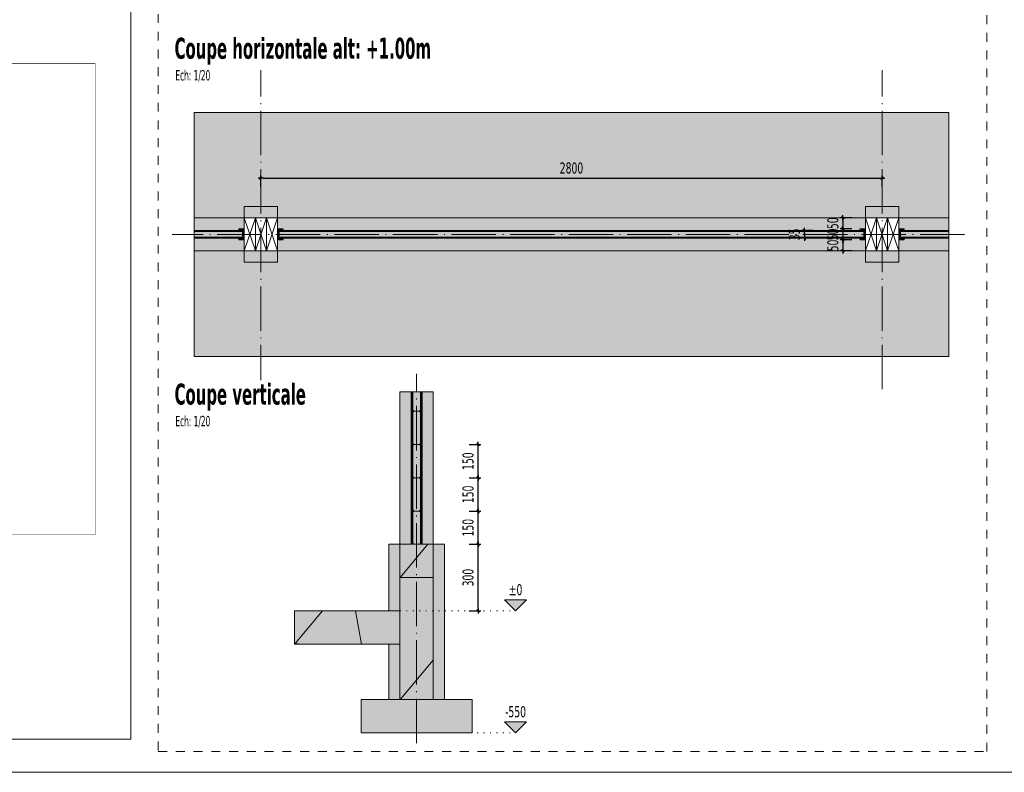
# Model space of a CAD drawing. Header units: millimetres. Extents: x 1567 to 2756, y -116 to 725.
# Tile 57 of 256: x 1997 to 2219, y -116 to 54. Entities that reach past the tile are written whole.
import ezdxf

# ---------------------------------------------------------------- set-up
doc = ezdxf.new("R2010")
doc.units = ezdxf.units.MM
for name, pattern in [('CADWORK_2', [1.45, 0.2, -1.25]), ('CADWORK_3', [4, 2, -2]), ('CADWORK_5', [13.2, 10, -1.5, 0.2, -1.5])]:
    doc.linetypes.add(name, pattern=pattern)
for name, color, linetype in [('Ech.1_1', 7, 'Continuous'), ('Ech.1_10', 7, 'Continuous'), ('Ech.1_100', 7, 'Continuous'), ('Ech.1_20', 7, 'Continuous')]:
    doc.layers.add(name, color=color, linetype=linetype)
doc.styles.add('tahoma-', font='txt', dxfattribs={"height": 1})
doc.styles.add('tahoma-b', font='txt', dxfattribs={"height": 1})
doc.styles.add('tahoma-z-r', font='txt', dxfattribs={"width": 0.704918})
doc.dimstyles.new('ISO-25', dxfattribs={"dimtxt": 2.5, "dimasz": 2.5, "dimexe": 1.25, "dimexo": 0.625, "dimtad": 1, "dimtxsty": 'Standard', "dimcen": 2.5, "dimadec": 0, "dimazin": 0, "dimtfac": 1, "dimtmove": 0, "dimatfit": 3, "dimfxl": 1, "dimarcsym": 0})

# ---------------------------------------------------------------- blocks, each defined once
blk = doc.blocks.new('cw-dimension-symbol2')
at = {"color": 0, "linetype": 'Continuous', "lineweight": -2}
for p, q in [((-1, 0), (1, 0)), ((-0.5, -0.5), (0.5, 0.5))]:
    blk.add_line(p, q, dxfattribs=at)
blk = doc.blocks.new('*D265')
at = {"layer": 'Defpoints', "color": 0}
for p in [(2184.76, 9.5), (2182.76, 7), (2184.76, 7)]:
    blk.add_point(p, dxfattribs=at)
at = {"layer": 'Ech.1_20', "color": 0, "linetype": 'Continuous', "lineweight": -2}
for p, q in [((2184.76, 9.5), (2182.16, 9.5)), ((2182.76, 8.9), (2182.76, 7.6)), ((2184.76, 7), (2182.16, 7))]:
    blk.add_line(p, q, dxfattribs=at)
at = {"layer": 'Ech.1_20', "color": 0, "lineweight": -2, "xscale": 0.6000000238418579, "yscale": 0.6000000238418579, "zscale": 0.6000000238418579}
for p, rotation in [((2182.76, 9.5), 90), ((2182.76, 7), 270)]:
    blk.add_blockref('cw-dimension-symbol2', p, dxfattribs=dict(at, rotation=rotation))
at = {"layer": 'Ech.1_20', "color": 7, "linetype": 'Continuous', "lineweight": 5, "insert": (2180.51, 8.25), "char_height": 2.5, "attachment_point": 5, "rotation": 90, "style": 'tahoma-z-r'}
blk.add_mtext('50', dxfattribs=at)
blk = doc.blocks.new('*D266')
at = {"layer": 'Defpoints', "color": 0}
for p in [(2184.76, 7), (2182.76, 4.5), (2184.76, 4.5)]:
    blk.add_point(p, dxfattribs=at)
at = {"layer": 'Ech.1_20', "color": 0, "linetype": 'Continuous', "lineweight": -2}
for p, q in [((2184.76, 7), (2182.16, 7)), ((2184.76, 4.5), (2182.16, 4.5)), ((2182.76, 6.4), (2182.76, 5.1))]:
    blk.add_line(p, q, dxfattribs=at)
at = {"layer": 'Ech.1_20', "color": 0, "lineweight": -2, "xscale": 0.6000000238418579, "yscale": 0.6000000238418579, "zscale": 0.6000000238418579}
for p, rotation in [((2182.76, 7), 90), ((2182.76, 4.5), 270)]:
    blk.add_blockref('cw-dimension-symbol2', p, dxfattribs=dict(at, rotation=rotation))
at = {"layer": 'Ech.1_20', "color": 7, "linetype": 'Continuous', "lineweight": 5, "insert": (2180.51, 5.75), "char_height": 2.5, "attachment_point": 5, "rotation": 90, "style": 'tahoma-z-r'}
blk.add_mtext('50', dxfattribs=at)
blk = doc.blocks.new('*D267')
at = {"layer": 'Defpoints', "color": 0}
for p in [(2184.76, 4.5), (2182.76, 2), (2184.76, 2)]:
    blk.add_point(p, dxfattribs=at)
at = {"layer": 'Ech.1_20', "color": 0, "linetype": 'Continuous', "lineweight": -2}
for p, q in [((2184.76, 4.5), (2182.16, 4.5)), ((2182.76, 3.9), (2182.76, 2.6)), ((2184.76, 2), (2182.16, 2))]:
    blk.add_line(p, q, dxfattribs=at)
at = {"layer": 'Ech.1_20', "color": 0, "lineweight": -2, "xscale": 0.6000000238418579, "yscale": 0.6000000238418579, "zscale": 0.6000000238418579}
for p, rotation in [((2182.76, 4.5), 90), ((2182.76, 2), 270)]:
    blk.add_blockref('cw-dimension-symbol2', p, dxfattribs=dict(at, rotation=rotation))
at = {"layer": 'Ech.1_20', "color": 7, "linetype": 'Continuous', "lineweight": 5, "insert": (2180.51, 3.25), "char_height": 2.5, "attachment_point": 5, "rotation": 90, "style": 'tahoma-z-r'}
blk.add_mtext('50', dxfattribs=at)
blk = doc.blocks.new('*D268')
at = {"layer": 'Defpoints', "color": 0}
for p in [(2174.09, 4.88), (2176.09, 6.63), (2176.09, 4.88)]:
    blk.add_point(p, dxfattribs=at)
at = {"layer": 'Ech.1_20', "color": 0, "linetype": 'Continuous', "lineweight": -2}
for p, q in [((2176.09, 6.63), (2173.49, 6.63)), ((2176.09, 4.88), (2173.49, 4.88)), ((2174.09, 6.03), (2174.09, 5.48))]:
    blk.add_line(p, q, dxfattribs=at)
at = {"layer": 'Ech.1_20', "color": 0, "lineweight": -2, "xscale": 0.6000000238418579, "yscale": 0.6000000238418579, "zscale": 0.6000000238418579}
for p, rotation in [((2174.09, 6.63), 90), ((2174.09, 4.88), 270)]:
    blk.add_blockref('cw-dimension-symbol2', p, dxfattribs=dict(at, rotation=rotation))
at = {"layer": 'Ech.1_20', "color": 7, "linetype": 'Continuous', "lineweight": 5, "insert": (2171.84, 5.75), "char_height": 2.5, "attachment_point": 5, "rotation": 90, "style": 'tahoma-z-r'}
blk.add_mtext('35', dxfattribs=at)
blk = doc.blocks.new('*D269')
at = {"layer": 'Defpoints', "color": 0}
for p in [(2191.6, 18.44), (2051.6, 16.44), (2191.6, 16.44)]:
    blk.add_point(p, dxfattribs=at)
at = {"layer": 'Ech.1_20', "color": 0, "linetype": 'Continuous', "lineweight": -2}
for p, q in [((2051.6, 16.44), (2051.6, 19.04)), ((2052.2, 18.44), (2191, 18.44)), ((2191.6, 16.44), (2191.6, 19.04))]:
    blk.add_line(p, q, dxfattribs=at)
at = {"layer": 'Ech.1_20', "color": 0, "lineweight": -2, "xscale": 0.6000000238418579, "yscale": 0.6000000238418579, "zscale": 0.6000000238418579, "rotation": 180}
blk.add_blockref('cw-dimension-symbol2', (2051.6, 18.44), dxfattribs=at)
at = {"layer": 'Ech.1_20', "color": 0, "lineweight": -2, "xscale": 0.6000000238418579, "yscale": 0.6000000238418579, "zscale": 0.6000000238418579}
blk.add_blockref('cw-dimension-symbol2', (2191.6, 18.44), dxfattribs=at)
at = {"layer": 'Ech.1_20', "color": 7, "linetype": 'Continuous', "lineweight": 5, "insert": (2121.6, 20.69), "char_height": 2.5, "attachment_point": 5, "style": 'tahoma-z-r'}
blk.add_mtext('2800', dxfattribs=at)
blk = doc.blocks.new('*D270')
at = {"layer": 'Defpoints', "color": 0}
for p in [(2098.55, -64.12), (2100.55, -64.12), (2098.55, -79.12)]:
    blk.add_point(p, dxfattribs=at)
at = {"layer": 'Ech.1_20', "color": 0, "linetype": 'Continuous', "lineweight": -2}
for p, q in [((2098.55, -64.12), (2101.15, -64.12)), ((2100.55, -78.52), (2100.55, -64.72)), ((2098.55, -79.12), (2101.15, -79.12))]:
    blk.add_line(p, q, dxfattribs=at)
at = {"layer": 'Ech.1_20', "color": 0, "lineweight": -2, "xscale": 0.6000000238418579, "yscale": 0.6000000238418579, "zscale": 0.6000000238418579}
for p, rotation in [((2100.55, -64.12), 90), ((2100.55, -79.12), 270)]:
    blk.add_blockref('cw-dimension-symbol2', p, dxfattribs=dict(at, rotation=rotation))
at = {"layer": 'Ech.1_20', "color": 7, "linetype": 'Continuous', "lineweight": 5, "insert": (2098.3, -71.62), "char_height": 2.5, "attachment_point": 5, "rotation": 90, "style": 'tahoma-z-r'}
blk.add_mtext('300', dxfattribs=at)
blk = doc.blocks.new('*D271')
at = {"layer": 'Defpoints', "color": 0}
for p in [(2098.55, -56.62), (2100.55, -56.62), (2098.55, -64.12)]:
    blk.add_point(p, dxfattribs=at)
at = {"layer": 'Ech.1_20', "color": 0, "linetype": 'Continuous', "lineweight": -2}
for p, q in [((2098.55, -56.62), (2101.15, -56.62)), ((2100.55, -63.52), (2100.55, -57.22)), ((2098.55, -64.12), (2101.15, -64.12))]:
    blk.add_line(p, q, dxfattribs=at)
at = {"layer": 'Ech.1_20', "color": 0, "lineweight": -2, "xscale": 0.6000000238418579, "yscale": 0.6000000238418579, "zscale": 0.6000000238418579}
for p, rotation in [((2100.55, -56.62), 90), ((2100.55, -64.12), 270)]:
    blk.add_blockref('cw-dimension-symbol2', p, dxfattribs=dict(at, rotation=rotation))
at = {"layer": 'Ech.1_20', "color": 7, "linetype": 'Continuous', "lineweight": 5, "insert": (2098.3, -60.37), "char_height": 2.5, "attachment_point": 5, "rotation": 90, "style": 'tahoma-z-r'}
blk.add_mtext('150', dxfattribs=at)
blk = doc.blocks.new('*D272')
at = {"layer": 'Defpoints', "color": 0}
for p in [(2098.55, -49.1), (2100.55, -49.1), (2098.55, -56.62)]:
    blk.add_point(p, dxfattribs=at)
at = {"layer": 'Ech.1_20', "color": 0, "linetype": 'Continuous', "lineweight": -2}
for p, q in [((2098.55, -49.1), (2101.15, -49.1)), ((2100.55, -56.02), (2100.55, -49.7)), ((2098.55, -56.62), (2101.15, -56.62))]:
    blk.add_line(p, q, dxfattribs=at)
at = {"layer": 'Ech.1_20', "color": 0, "lineweight": -2, "xscale": 0.6000000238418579, "yscale": 0.6000000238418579, "zscale": 0.6000000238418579}
for p, rotation in [((2100.55, -49.1), 90), ((2100.55, -56.62), 270)]:
    blk.add_blockref('cw-dimension-symbol2', p, dxfattribs=dict(at, rotation=rotation))
at = {"layer": 'Ech.1_20', "color": 7, "linetype": 'Continuous', "lineweight": 5, "insert": (2098.3, -52.86), "char_height": 2.5, "attachment_point": 5, "rotation": 90, "style": 'tahoma-z-r'}
blk.add_mtext('150', dxfattribs=at)
blk = doc.blocks.new('*D273')
at = {"layer": 'Defpoints', "color": 0}
for p in [(2098.55, -41.64), (2100.55, -41.64), (2098.55, -49.1)]:
    blk.add_point(p, dxfattribs=at)
at = {"layer": 'Ech.1_20', "color": 0, "linetype": 'Continuous', "lineweight": -2}
for p, q in [((2098.55, -41.64), (2101.15, -41.64)), ((2100.55, -48.5), (2100.55, -42.24)), ((2098.55, -49.1), (2101.15, -49.1))]:
    blk.add_line(p, q, dxfattribs=at)
at = {"layer": 'Ech.1_20', "color": 0, "lineweight": -2, "xscale": 0.6000000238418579, "yscale": 0.6000000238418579, "zscale": 0.6000000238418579}
for p, rotation in [((2100.55, -41.64), 90), ((2100.55, -49.1), 270)]:
    blk.add_blockref('cw-dimension-symbol2', p, dxfattribs=dict(at, rotation=rotation))
at = {"layer": 'Ech.1_20', "color": 7, "linetype": 'Continuous', "lineweight": 5, "insert": (2098.3, -45.37), "char_height": 2.5, "attachment_point": 5, "rotation": 90, "style": 'tahoma-z-r'}
blk.add_mtext('150', dxfattribs=at)
blk = doc.blocks.new('cw-dimension-symbol15')
at = {"linetype": 'Continuous', "lineweight": -2}
blk.add_hatch(color=0, dxfattribs=at).paths.add_polyline_path([(0, 0), (-1, 1), (1, 1)])
at = {"color": 0, "linetype": 'Continuous', "lineweight": -2}
for p, q in [((0, 0), (-1, 1)), ((-1, 1), (1, 1)), ((1, 1), (0, 0))]:
    blk.add_line(p, q, dxfattribs=at)
blk = doc.blocks.new('*D274')
at = {"layer": 'Defpoints', "color": 0}
blk.add_point((2109, -79.12), dxfattribs=at)
blk.add_point((2109, -79.12), dxfattribs=at)
blk.add_point((2109, -79.12), dxfattribs=at)
at = {"layer": 'Ech.1_20', "color": 0, "linetype": 'Continuous', "lineweight": -2}
blk.add_line((2109, -79.12), (2109, -79.12), dxfattribs=at)
at = {"layer": 'Ech.1_20', "color": 7, "linetype": 'Continuous', "lineweight": 5, "insert": (2109, -74.37), "char_height": 2.5, "attachment_point": 5, "style": 'tahoma-z-r'}
blk.add_mtext('±0', dxfattribs=at)
blk = doc.blocks.new('*D275')
at = {"layer": 'Defpoints', "color": 0}
blk.add_point((2109, -106.62), dxfattribs=at)
blk.add_point((2109, -106.62), dxfattribs=at)
blk.add_point((2109, -106.62), dxfattribs=at)
at = {"layer": 'Ech.1_20', "color": 0, "linetype": 'Continuous', "lineweight": -2}
blk.add_line((2109, -106.62), (2109, -106.62), dxfattribs=at)
at = {"layer": 'Ech.1_20', "color": 7, "linetype": 'Continuous', "lineweight": 5, "insert": (2109, -101.87), "char_height": 2.5, "attachment_point": 5, "style": 'tahoma-z-r'}
blk.add_mtext('-550', dxfattribs=at)

msp = doc.modelspace()

# ---------------------------------------------------------------- hatches: boundary and pattern name
at = {"layer": 'Ech.1_20', "linetype": 'Continuous', "lineweight": 5, "true_color": 0xb3e0c8, "transparency": 33554687}
msp.add_hatch(color=9, dxfattribs=at).paths.add_polyline_path([(2206.604, 33.252), (2036.604, 33.252), (2036.604, 9.502), (2047.854, 9.502), (2047.854, 12.002), (2055.354, 12.002), (2055.354, 9.502), (2187.854, 9.502), (2187.854, 12.002), (2195.354, 12.002), (2195.354, 9.502), (2206.604, 9.502), (2206.604, 33.252)])
at = {"layer": 'Ech.1_20', "linetype": 'Continuous', "lineweight": 5, "true_color": 0xdcdcdc, "transparency": 33554687}
for points in [[(2055.354, 12.002), (2047.854, 12.002), (2047.854, 9.502), (2055.354, 9.502), (2055.354, 12.002)], [(2195.354, 12.002), (2187.854, 12.002), (2187.854, 9.502), (2195.354, 9.502), (2195.354, 12.002)], [(2036.604, 2.002), (2047.854, 2.002), (2047.854, 4.502), (2046.604, 4.502), (2046.604, 4.614, -0.3910206), (2046.742, 4.763), (2047.328, 4.81, 0.3910206), (2047.604, 5.109), (2047.604, 6.395, 0.3910206), (2047.328, 6.694), (2046.742, 6.741, -0.3910206), (2046.604, 6.891), (2046.604, 7.002), (2047.854, 7.002), (2047.854, 9.502), (2036.604, 9.502), (2036.604, 6.627), (2047.479, 6.627), (2047.479, 4.877), (2036.604, 4.877), (2036.604, 2.002)], [(2195.354, 2.002), (2206.604, 2.002), (2206.604, 4.877), (2195.729, 4.877), (2195.729, 6.627), (2206.604, 6.627), (2206.604, 9.502), (2195.354, 9.502), (2195.354, 7.002), (2196.604, 7.002), (2196.604, 6.891, -0.3910206), (2196.466, 6.741), (2195.88, 6.694, 0.3910206), (2195.604, 6.395), (2195.604, 5.109, 0.3910206), (2195.88, 4.81), (2196.466, 4.763, -0.3910206), (2196.604, 4.614), (2196.604, 4.502), (2195.354, 4.502), (2195.354, 2.002)], [(2047.854, -0.498), (2055.354, -0.498), (2055.354, 2.002), (2047.854, 2.002), (2047.854, -0.498)], [(2187.854, -0.498), (2195.354, -0.498), (2195.354, 2.002), (2187.854, 2.002), (2187.854, -0.498)], [(2080.45, -79.12), (2082.95, -79.12), (2082.95, -64.12), (2080.45, -64.12), (2080.45, -79.12)], [(2082.95, -71.62), (2090.45, -71.62), (2090.45, -64.12), (2082.95, -64.12), (2082.95, -71.62)], [(2092.95, -64.12), (2090.45, -64.12), (2090.45, -99.12), (2092.95, -99.12), (2092.95, -64.12)], [(2059.2, -86.62), (2082.95, -86.62), (2082.95, -79.12), (2059.2, -79.12), (2059.2, -86.62)], [(2080.45, -99.12), (2082.95, -99.12), (2082.95, -86.62), (2080.45, -86.62), (2080.45, -99.12)], [(2099.2, -99.12), (2074.2, -99.12), (2074.2, -106.62), (2099.2, -106.62), (2099.2, -99.12)]]:
    msp.add_hatch(color=254, dxfattribs=at).paths.add_polyline_path(points)
h = msp.add_hatch(color=254, dxfattribs=at)
h.paths.add_polyline_path([(2186.604, 7.002), (2187.854, 7.002), (2187.854, 9.502), (2055.354, 9.502), (2055.354, 7.002), (2056.604, 7.002), (2056.604, 6.891, -0.3910206), (2056.466, 6.741), (2055.88, 6.694, 0.3910206), (2055.604, 6.395), (2055.604, 5.109, 0.3910206), (2055.88, 4.81), (2056.466, 4.763, -0.3910206), (2056.604, 4.614), (2056.604, 4.502), (2055.354, 4.502), (2055.354, 2.002), (2187.854, 2.002), (2187.854, 4.502), (2186.604, 4.502), (2186.604, 4.614, -0.3910206), (2186.742, 4.763), (2187.328, 4.81, 0.1565699), (2187.498, 4.88, 0.2209252), (2187.604, 5.109), (2187.604, 6.395, 0.3910206), (2187.328, 6.694), (2186.742, 6.741, -0.3910206), (2186.604, 6.891), (2186.604, 7.002)])
h.paths.add_polyline_path([(2187.479, 4.877), (2055.729, 4.877), (2055.729, 6.627), (2187.479, 6.627), (2187.479, 4.877)])
at = {"layer": 'Ech.1_20', "linetype": 'Continuous', "lineweight": 5, "true_color": 0x66acef, "transparency": 33554687}
for points in [[(2047.854, 7.002), (2046.604, 7.002), (2046.604, 6.891, 0.3910206), (2046.742, 6.741), (2047.328, 6.694, -0.3910206), (2047.604, 6.395), (2047.604, 5.109, -0.3910206), (2047.328, 4.81), (2046.742, 4.763, 0.3910206), (2046.604, 4.614), (2046.604, 4.502), (2047.854, 4.502), (2047.854, 7.002)], [(2055.354, 4.502), (2056.604, 4.502), (2056.604, 4.614, 0.3910206), (2056.466, 4.763), (2055.88, 4.81, -0.3910206), (2055.604, 5.109), (2055.604, 6.395, -0.3910206), (2055.88, 6.694), (2056.466, 6.741, 0.3910206), (2056.604, 6.891), (2056.604, 7.002), (2055.354, 7.002), (2055.354, 4.502)], [(2187.854, 7.002), (2186.604, 7.002), (2186.604, 6.891, 0.3910206), (2186.742, 6.741), (2187.328, 6.694, -0.3910206), (2187.604, 6.395), (2187.604, 5.109, -0.3910206), (2187.328, 4.81), (2186.742, 4.763, 0.3910206), (2186.604, 4.614), (2186.604, 4.502), (2187.854, 4.502), (2187.854, 7.002)], [(2195.354, 4.502), (2196.604, 4.502), (2196.604, 4.614, 0.3910206), (2196.466, 4.763), (2195.88, 4.81, -0.3910206), (2195.604, 5.109), (2195.604, 6.395, -0.3910206), (2195.88, 6.694), (2196.466, 6.741, 0.3910206), (2196.604, 6.891), (2196.604, 7.002), (2195.354, 7.002), (2195.354, 4.502)]]:
    msp.add_hatch(color=161, dxfattribs=at).paths.add_polyline_path(points)
at = {"layer": 'Ech.1_20', "linetype": 'Continuous', "lineweight": 5, "true_color": 0xe0d1b3, "transparency": 33554687}
for points in [[(2047.479, 6.627), (2036.604, 6.627), (2036.604, 6.377), (2047.479, 6.377), (2047.479, 6.627)], [(2036.604, 5.127), (2047.479, 5.127), (2047.479, 6.377), (2036.604, 6.377), (2036.604, 5.127)], [(2047.479, 5.127), (2036.604, 5.127), (2036.604, 4.877), (2047.479, 4.877), (2047.479, 5.127)], [(2187.479, 6.627), (2055.729, 6.627), (2055.729, 6.377), (2187.479, 6.377), (2187.479, 6.627)], [(2055.729, 5.127), (2187.479, 5.127), (2187.479, 6.377), (2055.729, 6.377), (2055.729, 5.127)], [(2187.479, 5.127), (2055.729, 5.127), (2055.729, 4.877), (2187.479, 4.877), (2187.479, 5.127)], [(2195.729, 6.377), (2206.604, 6.377), (2206.604, 6.627), (2195.729, 6.627), (2195.729, 6.377)], [(2206.604, 6.377), (2195.729, 6.377), (2195.729, 5.127), (2206.604, 5.127), (2206.604, 6.377)], [(2195.729, 4.877), (2206.604, 4.877), (2206.604, 5.127), (2195.729, 5.127), (2195.729, 4.877)]]:
    msp.add_hatch(color=254, dxfattribs=at).paths.add_polyline_path(points)
at = {"layer": 'Ech.1_20', "linetype": 'Continuous', "lineweight": 5, "true_color": 0xf3f3f3, "transparency": 33554687}
for points in [[(2036.604, -21.748), (2206.604, -21.748), (2206.604, 2.002), (2195.354, 2.002), (2195.354, -0.498), (2187.854, -0.498), (2187.854, 2.002), (2055.354, 2.002), (2055.354, -0.498), (2047.854, -0.498), (2047.854, 2.002), (2036.604, 2.002), (2036.604, -21.748)], [(2082.95, -99.12), (2090.45, -99.12), (2090.45, -71.62), (2082.95, -71.62), (2082.95, -99.12)]]:
    msp.add_hatch(color=7, dxfattribs=at).paths.add_polyline_path(points)
at = {"layer": 'Ech.1_20', "linetype": 'Continuous', "lineweight": 5, "true_color": 0xe0c8b3, "transparency": 33554687}
for points in [[(2085.45, -29.726), (2082.95, -29.726), (2082.95, -64.12), (2085.45, -64.12), (2085.45, -29.726)], [(2087.95, -64.12), (2090.45, -64.12), (2090.45, -29.726), (2087.95, -29.726), (2087.95, -64.12)]]:
    msp.add_hatch(color=9, dxfattribs=at).paths.add_polyline_path(points)
at = {"layer": 'Ech.1_20', "linetype": 'Continuous', "lineweight": 5, "true_color": 0xb3d6f7, "transparency": 33554687}
for points in [[(2085.45, -64.12), (2085.562, -64.12), (2085.562, -29.726), (2085.45, -29.726), (2085.45, -64.12)], [(2085.562, -64.12), (2085.711, -64.12), (2085.711, -29.726), (2085.562, -29.726), (2085.562, -64.12)], [(2085.711, -64.12), (2085.758, -64.12), (2085.758, -29.726), (2085.711, -29.726), (2085.711, -64.12)], [(2086.057, -64.102), (2085.825, -63.87), (2085.825, -56.87), (2086.057, -56.638), (2086.057, -56.602), (2085.825, -56.37), (2085.825, -49.37), (2086.057, -49.138), (2086.057, -49.102), (2085.825, -48.87), (2085.825, -41.87), (2086.057, -41.638), (2086.057, -41.602), (2085.825, -41.37), (2085.825, -34.37), (2086.057, -34.138), (2086.057, -34.102), (2085.825, -33.87), (2085.825, -29.726), (2085.758, -29.726), (2085.758, -64.12), (2086.057, -64.12), (2086.057, -64.102)], [(2087.343, -34.102), (2087.343, -34.138), (2087.575, -34.37), (2087.575, -41.37), (2087.343, -41.602), (2087.343, -41.638), (2087.575, -41.87), (2087.575, -48.87), (2087.343, -49.102), (2087.343, -49.138), (2087.575, -49.37), (2087.575, -56.37), (2087.343, -56.602), (2087.343, -56.638), (2087.575, -56.87), (2087.575, -63.87), (2087.343, -64.102), (2087.343, -64.12), (2087.642, -64.12), (2087.642, -29.726), (2087.575, -29.726), (2087.575, -33.87), (2087.343, -34.102)], [(2087.642, -64.12), (2087.689, -64.12), (2087.689, -29.726), (2087.642, -29.726), (2087.642, -64.12)], [(2087.689, -64.12), (2087.839, -64.12), (2087.839, -29.726), (2087.689, -29.726), (2087.689, -64.12)], [(2087.839, -64.12), (2087.95, -64.12), (2087.95, -29.726), (2087.839, -29.726), (2087.839, -64.12)], [(2086.057, -34.138), (2086.075, -34.12), (2086.057, -34.102), (2086.057, -34.138)], [(2087.325, -34.12), (2087.343, -34.138), (2087.343, -34.102), (2087.325, -34.12)], [(2086.057, -41.638), (2086.075, -41.62), (2086.057, -41.602), (2086.057, -41.638)], [(2087.325, -41.62), (2087.343, -41.638), (2087.343, -41.602), (2087.325, -41.62)], [(2086.057, -49.138), (2086.075, -49.12), (2086.057, -49.102), (2086.057, -49.138)], [(2087.325, -49.12), (2087.343, -49.138), (2087.343, -49.102), (2087.325, -49.12)], [(2086.075, -56.62), (2086.057, -56.602), (2086.057, -56.638), (2086.075, -56.62)], [(2087.343, -56.602), (2087.325, -56.62), (2087.343, -56.638), (2087.343, -56.602)], [(2086.057, -64.12), (2086.075, -64.12), (2086.057, -64.102), (2086.057, -64.12)], [(2087.325, -64.12), (2087.343, -64.12), (2087.343, -64.102), (2087.325, -64.12)]]:
    msp.add_hatch(color=254, dxfattribs=at).paths.add_polyline_path(points)
at = {"layer": 'Ech.1_20', "linetype": 'Continuous', "lineweight": 5, "true_color": 0xc1a466, "transparency": 33554687}
for points in [[(2087.575, -33.87), (2087.575, -29.726), (2085.825, -29.726), (2085.825, -33.87), (2086.075, -34.12), (2087.325, -34.12), (2087.575, -33.87)], [(2086.075, -41.62), (2087.325, -41.62), (2087.575, -41.37), (2087.575, -34.37), (2087.325, -34.12), (2086.075, -34.12), (2085.825, -34.37), (2085.825, -41.37), (2086.075, -41.62)], [(2086.075, -49.12), (2087.325, -49.12), (2087.575, -48.87), (2087.575, -41.87), (2087.325, -41.62), (2086.075, -41.62), (2085.825, -41.87), (2085.825, -48.87), (2086.075, -49.12)], [(2086.075, -56.62), (2087.325, -56.62), (2087.575, -56.37), (2087.575, -49.37), (2087.325, -49.12), (2086.075, -49.12), (2085.825, -49.37), (2085.825, -56.37), (2086.075, -56.62)], [(2086.075, -64.12), (2087.325, -64.12), (2087.575, -63.87), (2087.575, -56.87), (2087.325, -56.62), (2086.075, -56.62), (2085.825, -56.87), (2085.825, -63.87), (2086.075, -64.12)]]:
    msp.add_hatch(color=33, dxfattribs=at).paths.add_polyline_path(points)
at = {"layer": 'Ech.1_20', "linetype": 'Continuous', "lineweight": 5, "transparency": 33554687}
h = msp.add_hatch(dxfattribs=at)
h.set_pattern_fill('AR-CONC', style=0)
h.set_pattern_definition([(50, (2082.95, -71.62), (182.18, -15.94), [19.05, -209.55]), (355, (2082.95, -71.62), (-35.24, 191.06), [15.24, -167.64]), (100.45, (2098.13, -72.95), (146.94, 175.12), [16.19, -178.09]), (46.18, (2082.95, -20.82), (271.08, -42.04), [28.57, -314.32]), (96.64, (2105.54, -24.32), (237.4, 247.43), [24.29, -267.14]), (351.18, (2082.95, -20.82), (237.4, 247.43), [22.86, -251.46]), (21, (2108.35, -33.52), (151.61, -102.27), [19.05, -209.55]), (326, (2108.35, -33.52), (61.8, 184.19), [15.24, -167.64]), (71.45, (2120.98, -42.04), (213.42, 81.92), [16.19, -178.09]), (37.5, (2082.95, -71.62), (3.09, 84.555), [0, -165.608, 0, -170.18, 0, -168.275]), (7.5, (2082.95, -71.62), (66.82, 100.18), [0, -97.028, 0, -161.798, 0, -64.135]), (327.5, (2026.31, -71.62), (135.59, -5.73), [0, -63.5, 0, -198.12, 0, -262.89]), (317.5, (2000.91, -71.62), (148.13, 25.43), [0, -82.55, 0, -131.572, 0, -186.69])])
h.paths.add_polyline_path([(2082.95, -71.62), (2090.45, -71.62), (2090.45, -64.12), (2082.95, -64.12), (2082.95, -71.62)])
h = msp.add_hatch(dxfattribs=at)
h.set_pattern_fill('AR-CONC', style=0)
h.set_pattern_definition([(50, (2082.95, -99.12), (182.18, -15.94), [19.05, -209.55]), (355, (2082.95, -99.12), (-35.24, 191.06), [15.24, -167.64]), (100.45, (2098.13, -100.45), (146.94, 175.12), [16.19, -178.09]), (46.18, (2082.95, -48.32), (271.08, -42.04), [28.57, -314.32]), (96.64, (2105.54, -51.82), (237.4, 247.43), [24.29, -267.14]), (351.18, (2082.95, -48.32), (237.4, 247.43), [22.86, -251.46]), (21, (2108.35, -61.02), (151.61, -102.27), [19.05, -209.55]), (326, (2108.35, -61.02), (61.8, 184.19), [15.24, -167.64]), (71.45, (2120.98, -69.54), (213.42, 81.92), [16.19, -178.09]), (37.5, (2082.95, -99.12), (3.09, 84.555), [0, -165.608, 0, -170.18, 0, -168.275]), (7.5, (2082.95, -99.12), (66.82, 100.18), [0, -97.028, 0, -161.798, 0, -64.135]), (327.5, (2026.31, -99.12), (135.59, -5.73), [0, -63.5, 0, -198.12, 0, -262.89]), (317.5, (2000.91, -99.12), (148.13, 25.43), [0, -82.55, 0, -131.572, 0, -186.69])])
h.paths.add_polyline_path([(2082.95, -99.12), (2090.45, -99.12), (2090.45, -71.62), (2082.95, -71.62), (2082.95, -99.12)])
h = msp.add_hatch(dxfattribs=at)
h.set_pattern_fill('AR-CONC', style=0)
h.set_pattern_definition([(50, (2059.2, -86.62), (182.18, -15.94), [19.05, -209.55]), (355, (2059.2, -86.62), (-35.24, 191.06), [15.24, -167.64]), (100.45, (2074.38, -87.95), (146.94, 175.12), [16.19, -178.09]), (46.18, (2059.2, -35.82), (271.08, -42.04), [28.57, -314.32]), (96.64, (2081.8, -39.32), (237.4, 247.43), [24.29, -267.14]), (351.18, (2059.2, -35.82), (237.4, 247.43), [22.86, -251.46]), (21, (2084.6, -48.52), (151.61, -102.27), [19.05, -209.55]), (326, (2084.6, -48.52), (61.8, 184.19), [15.24, -167.64]), (71.45, (2097.23, -57.04), (213.42, 81.92), [16.19, -178.09]), (37.5, (2059.2, -86.62), (3.09, 84.555), [0, -165.608, 0, -170.18, 0, -168.275]), (7.5, (2059.2, -86.62), (66.82, 100.18), [0, -97.028, 0, -161.798, 0, -64.135]), (327.5, (2002.56, -86.62), (135.59, -5.73), [0, -63.5, 0, -198.12, 0, -262.89]), (317.5, (1977.16, -86.62), (148.13, 25.43), [0, -82.55, 0, -131.572, 0, -186.69])])
h.paths.add_polyline_path([(2059.2, -86.62), (2082.95, -86.62), (2082.95, -79.12), (2059.2, -79.12), (2059.2, -86.62)])
h = msp.add_hatch(dxfattribs=at)
h.set_pattern_fill('AR-CONC', style=0)
h.set_pattern_definition([(50, (2099.2, -99.12), (182.18, -15.94), [19.05, -209.55]), (355, (2099.2, -99.12), (-35.24, 191.06), [15.24, -167.64]), (100.45, (2114.38, -100.45), (146.94, 175.12), [16.19, -178.09]), (46.18, (2099.2, -48.32), (271.08, -42.04), [28.57, -314.32]), (96.64, (2121.8, -51.82), (237.4, 247.43), [24.29, -267.14]), (351.18, (2099.2, -48.32), (237.4, 247.43), [22.86, -251.46]), (21, (2124.6, -61.02), (151.61, -102.27), [19.05, -209.55]), (326, (2124.6, -61.02), (61.8, 184.19), [15.24, -167.64]), (71.45, (2137.23, -69.54), (213.42, 81.92), [16.19, -178.09]), (37.5, (2099.2, -99.12), (3.09, 84.555), [0, -165.608, 0, -170.18, 0, -168.275]), (7.5, (2099.2, -99.12), (66.82, 100.18), [0, -97.028, 0, -161.798, 0, -64.135]), (327.5, (2042.56, -99.12), (135.59, -5.73), [0, -63.5, 0, -198.12, 0, -262.89]), (317.5, (2017.16, -99.12), (148.13, 25.43), [0, -82.55, 0, -131.572, 0, -186.69])])
h.paths.add_polyline_path([(2099.2, -99.12), (2074.2, -99.12), (2074.2, -106.62), (2099.2, -106.62), (2099.2, -99.12)])

# ---------------------------------------------------------------- linework, layer by layer
at = {"layer": 'Ech.1_1', "color": 7, "linetype": 'Continuous', "lineweight": 5}
msp.add_lwpolyline([(1566.72, -115.512), (2755.72, -115.512), (2755.72, 725.488), (1566.72, 725.488), (1566.72, -115.512)], close=True, dxfattribs=at)
at = {"layer": 'Ech.1_1', "color": 18, "linetype": 'Continuous', "true_color": 0x000000, "const_width": 0.128}
for points in [[(1921.221, 44.28), (2014.257, 44.28)], [(2014.257, 44.28), (2014.257, -61.983)], [(1921.221, -61.983), (2014.257, -61.983)]]:
    msp.add_lwpolyline(points, dxfattribs=at)
at = {"layer": 'Ech.1_100', "color": 7, "linetype": 'Continuous', "lineweight": 5}
msp.add_lwpolyline([(1835.058, -108.036), (1571.328, -108.036), (1571.328, 719.38), (1835.058, 719.38), (1835.058, 460.881), (2022.291, 460.881), (2022.291, -108.036), (1835.058, -108.036)], close=True, dxfattribs=at)
at = {"layer": 'Ech.1_100', "color": 1, "linetype": 'CADWORK_3', "lineweight": 5}
msp.add_lwpolyline([(2215.221, 267.415), (2028.455, 267.415), (2028.455, -110.839), (2215.221, -110.839), (2215.221, 267.415)], close=True, dxfattribs=at)
at = {"layer": 'Ech.1_20', "color": 26, "linetype": 'Continuous', "lineweight": 5, "transparency": 33554687}
for p, q in [((2047.854, 9.502), (2050.354, 2.002)), ((2047.854, 2.002), (2050.354, 9.502)), ((2052.854, 2.002), (2050.354, 9.502)), ((2052.854, 9.502), (2050.354, 2.002)), ((2055.354, 2.002), (2052.854, 9.502)), ((2055.354, 9.502), (2052.854, 2.002)), ((2187.854, 9.502), (2190.354, 2.002)), ((2187.854, 2.002), (2190.354, 9.502)), ((2192.854, 2.002), (2190.354, 9.502)), ((2192.854, 9.502), (2190.354, 2.002)), ((2195.354, 2.002), (2192.854, 9.502)), ((2195.354, 9.502), (2192.854, 2.002))]:
    msp.add_line(p, q, dxfattribs=at)
at = {"layer": 'Ech.1_20', "color": 7, "linetype": 'CADWORK_5', "lineweight": 5}
for points in [[(2051.604, -29.175), (2051.604, 42.788)], [(2191.604, -29.175), (2191.604, 42.788)], [(2210.174, 5.752), (2031.63, 5.752)], [(2086.7, -108.938), (2086.7, -25.712)]]:
    msp.add_lwpolyline(points, dxfattribs=at)
at = {"layer": 'Ech.1_20', "color": 7, "linetype": 'Continuous', "lineweight": 5}
for points in [[(2206.604, 33.252), (2036.604, 33.252), (2036.604, 9.502), (2047.854, 9.502), (2047.854, 12.002), (2055.354, 12.002), (2055.354, 9.502), (2187.854, 9.502), (2187.854, 12.002), (2195.354, 12.002), (2195.354, 9.502), (2206.604, 9.502), (2206.604, 33.252)], [(2055.354, 12.002), (2047.854, 12.002), (2047.854, 9.502), (2055.354, 9.502), (2055.354, 12.002)], [(2195.354, 12.002), (2187.854, 12.002), (2187.854, 9.502), (2195.354, 9.502), (2195.354, 12.002)], [(2050.354, 9.502), (2047.854, 9.502), (2047.854, 2.002), (2050.354, 2.002), (2050.354, 9.502)], [(2050.354, 2.002), (2052.854, 2.002), (2052.854, 9.502), (2050.354, 9.502), (2050.354, 2.002)], [(2052.854, 2.002), (2055.354, 2.002), (2055.354, 9.502), (2052.854, 9.502), (2052.854, 2.002)], [(2190.354, 9.502), (2187.854, 9.502), (2187.854, 2.002), (2190.354, 2.002), (2190.354, 9.502)], [(2190.354, 2.002), (2192.854, 2.002), (2192.854, 9.502), (2190.354, 9.502), (2190.354, 2.002)], [(2192.854, 2.002), (2195.354, 2.002), (2195.354, 9.502), (2192.854, 9.502), (2192.854, 2.002)], [(2047.479, 6.627), (2036.604, 6.627), (2036.604, 6.377), (2047.479, 6.377), (2047.479, 6.627)], [(2036.604, 5.127), (2047.479, 5.127), (2047.479, 6.377), (2036.604, 6.377), (2036.604, 5.127)], [(2047.479, 5.127), (2036.604, 5.127), (2036.604, 4.877), (2047.479, 4.877), (2047.479, 5.127)], [(2187.479, 6.627), (2055.729, 6.627), (2055.729, 6.377), (2187.479, 6.377), (2187.479, 6.627)], [(2055.729, 5.127), (2187.479, 5.127), (2187.479, 6.377), (2055.729, 6.377), (2055.729, 5.127)], [(2187.479, 5.127), (2055.729, 5.127), (2055.729, 4.877), (2187.479, 4.877), (2187.479, 5.127)], [(2195.729, 6.377), (2206.604, 6.377), (2206.604, 6.627), (2195.729, 6.627), (2195.729, 6.377)], [(2206.604, 6.377), (2195.729, 6.377), (2195.729, 5.127), (2206.604, 5.127), (2206.604, 6.377)], [(2195.729, 4.877), (2206.604, 4.877), (2206.604, 5.127), (2195.729, 5.127), (2195.729, 4.877)], [(2036.604, -21.748), (2206.604, -21.748), (2206.604, 2.002), (2195.354, 2.002), (2195.354, -0.498), (2187.854, -0.498), (2187.854, 2.002), (2055.354, 2.002), (2055.354, -0.498), (2047.854, -0.498), (2047.854, 2.002), (2036.604, 2.002), (2036.604, -21.748)], [(2047.854, -0.498), (2055.354, -0.498), (2055.354, 2.002), (2047.854, 2.002), (2047.854, -0.498)], [(2187.854, -0.498), (2195.354, -0.498), (2195.354, 2.002), (2187.854, 2.002), (2187.854, -0.498)], [(2085.45, -29.726), (2082.95, -29.726), (2082.95, -64.12), (2085.45, -64.12), (2085.45, -29.726)], [(2085.45, -64.12), (2085.562, -64.12), (2085.562, -29.726), (2085.45, -29.726), (2085.45, -64.12)], [(2085.562, -64.12), (2085.711, -64.12), (2085.711, -29.726), (2085.562, -29.726), (2085.562, -64.12)], [(2085.711, -64.12), (2085.758, -64.12), (2085.758, -29.726), (2085.711, -29.726), (2085.711, -64.12)], [(2086.057, -64.102), (2085.825, -63.87), (2085.825, -56.87), (2086.057, -56.638), (2086.057, -56.602), (2085.825, -56.37), (2085.825, -49.37), (2086.057, -49.138), (2086.057, -49.102), (2085.825, -48.87), (2085.825, -41.87), (2086.057, -41.638), (2086.057, -41.602), (2085.825, -41.37), (2085.825, -34.37), (2086.057, -34.138), (2086.057, -34.102), (2085.825, -33.87), (2085.825, -29.726), (2085.758, -29.726), (2085.758, -64.12), (2086.057, -64.12), (2086.057, -64.102)], [(2087.575, -33.87), (2087.575, -29.726), (2085.825, -29.726), (2085.825, -33.87), (2086.075, -34.12), (2087.325, -34.12), (2087.575, -33.87)], [(2087.343, -34.102), (2087.343, -34.138), (2087.575, -34.37), (2087.575, -41.37), (2087.343, -41.602), (2087.343, -41.638), (2087.575, -41.87), (2087.575, -48.87), (2087.343, -49.102), (2087.343, -49.138), (2087.575, -49.37), (2087.575, -56.37), (2087.343, -56.602), (2087.343, -56.638), (2087.575, -56.87), (2087.575, -63.87), (2087.343, -64.102), (2087.343, -64.12), (2087.642, -64.12), (2087.642, -29.726), (2087.575, -29.726), (2087.575, -33.87), (2087.343, -34.102)], [(2087.642, -64.12), (2087.689, -64.12), (2087.689, -29.726), (2087.642, -29.726), (2087.642, -64.12)], [(2087.689, -64.12), (2087.839, -64.12), (2087.839, -29.726), (2087.689, -29.726), (2087.689, -64.12)], [(2087.839, -64.12), (2087.95, -64.12), (2087.95, -29.726), (2087.839, -29.726), (2087.839, -64.12)], [(2087.95, -64.12), (2090.45, -64.12), (2090.45, -29.726), (2087.95, -29.726), (2087.95, -64.12)], [(2086.075, -41.62), (2087.325, -41.62), (2087.575, -41.37), (2087.575, -34.37), (2087.325, -34.12), (2086.075, -34.12), (2085.825, -34.37), (2085.825, -41.37), (2086.075, -41.62)], [(2086.057, -34.138), (2086.075, -34.12), (2086.057, -34.102), (2086.057, -34.138)], [(2087.325, -34.12), (2087.343, -34.138), (2087.343, -34.102), (2087.325, -34.12)], [(2086.075, -49.12), (2087.325, -49.12), (2087.575, -48.87), (2087.575, -41.87), (2087.325, -41.62), (2086.075, -41.62), (2085.825, -41.87), (2085.825, -48.87), (2086.075, -49.12)], [(2086.057, -41.638), (2086.075, -41.62), (2086.057, -41.602), (2086.057, -41.638)], [(2087.325, -41.62), (2087.343, -41.638), (2087.343, -41.602), (2087.325, -41.62)], [(2086.075, -56.62), (2087.325, -56.62), (2087.575, -56.37), (2087.575, -49.37), (2087.325, -49.12), (2086.075, -49.12), (2085.825, -49.37), (2085.825, -56.37), (2086.075, -56.62)], [(2086.057, -49.138), (2086.075, -49.12), (2086.057, -49.102), (2086.057, -49.138)], [(2087.325, -49.12), (2087.343, -49.138), (2087.343, -49.102), (2087.325, -49.12)], [(2086.075, -64.12), (2087.325, -64.12), (2087.575, -63.87), (2087.575, -56.87), (2087.325, -56.62), (2086.075, -56.62), (2085.825, -56.87), (2085.825, -63.87), (2086.075, -64.12)], [(2086.075, -56.62), (2086.057, -56.602), (2086.057, -56.638), (2086.075, -56.62)], [(2087.343, -56.602), (2087.325, -56.62), (2087.343, -56.638), (2087.343, -56.602)], [(2080.45, -79.12), (2082.95, -79.12), (2082.95, -64.12), (2080.45, -64.12), (2080.45, -79.12)], [(2082.95, -71.62), (2090.45, -71.62), (2090.45, -64.12), (2082.95, -64.12), (2082.95, -71.62)], [(2086.057, -64.12), (2086.075, -64.12), (2086.057, -64.102), (2086.057, -64.12)], [(2087.325, -64.12), (2087.343, -64.12), (2087.343, -64.102), (2087.325, -64.12)], [(2092.95, -64.12), (2090.45, -64.12), (2090.45, -99.12), (2092.95, -99.12), (2092.95, -64.12)], [(2082.95, -99.12), (2090.45, -99.12), (2090.45, -71.62), (2082.95, -71.62), (2082.95, -99.12)], [(2059.2, -86.62), (2082.95, -86.62), (2082.95, -79.12), (2059.2, -79.12), (2059.2, -86.62)], [(2080.45, -99.12), (2082.95, -99.12), (2082.95, -86.62), (2080.45, -86.62), (2080.45, -99.12)], [(2099.2, -99.12), (2074.2, -99.12), (2074.2, -106.62), (2099.2, -106.62), (2099.2, -99.12)]]:
    msp.add_lwpolyline(points, close=True, dxfattribs=at)
for points in [[(2036.604, 2.002), (2047.854, 2.002), (2047.854, 4.502), (2046.604, 4.502), (2046.604, 4.614, -0.3910206), (2046.742, 4.763), (2047.328, 4.81, 0.3910206), (2047.604, 5.109), (2047.604, 6.395, 0.3910206), (2047.328, 6.694), (2046.742, 6.741, -0.3910206), (2046.604, 6.891), (2046.604, 7.002), (2047.854, 7.002), (2047.854, 9.502), (2036.604, 9.502), (2036.604, 6.627), (2047.479, 6.627), (2047.479, 4.877), (2036.604, 4.877), (2036.604, 2.002)], [(2195.354, 2.002), (2206.604, 2.002), (2206.604, 4.877), (2195.729, 4.877), (2195.729, 6.627), (2206.604, 6.627), (2206.604, 9.502), (2195.354, 9.502), (2195.354, 7.002), (2196.604, 7.002), (2196.604, 6.891, -0.3910206), (2196.466, 6.741), (2195.88, 6.694, 0.3910206), (2195.604, 6.395), (2195.604, 5.109, 0.3910206), (2195.88, 4.81), (2196.466, 4.763, -0.3910206), (2196.604, 4.614), (2196.604, 4.502), (2195.354, 4.502), (2195.354, 2.002)], [(2047.854, 7.002), (2046.604, 7.002), (2046.604, 6.891, 0.3910206), (2046.742, 6.741), (2047.328, 6.694, -0.3910206), (2047.604, 6.395), (2047.604, 5.109, -0.3910206), (2047.328, 4.81), (2046.742, 4.763, 0.3910206), (2046.604, 4.614), (2046.604, 4.502), (2047.854, 4.502), (2047.854, 7.002)], [(2055.354, 4.502), (2056.604, 4.502), (2056.604, 4.614, 0.3910206), (2056.466, 4.763), (2055.88, 4.81, -0.3910206), (2055.604, 5.109), (2055.604, 6.395, -0.3910206), (2055.88, 6.694), (2056.466, 6.741, 0.3910206), (2056.604, 6.891), (2056.604, 7.002), (2055.354, 7.002), (2055.354, 4.502)], [(2187.854, 7.002), (2186.604, 7.002), (2186.604, 6.891, 0.3910206), (2186.742, 6.741), (2187.328, 6.694, -0.3910206), (2187.604, 6.395), (2187.604, 5.109, -0.3910206), (2187.328, 4.81), (2186.742, 4.763, 0.3910206), (2186.604, 4.614), (2186.604, 4.502), (2187.854, 4.502), (2187.854, 7.002)], [(2195.354, 4.502), (2196.604, 4.502), (2196.604, 4.614, 0.3910206), (2196.466, 4.763), (2195.88, 4.81, -0.3910206), (2195.604, 5.109), (2195.604, 6.395, -0.3910206), (2195.88, 6.694), (2196.466, 6.741, 0.3910206), (2196.604, 6.891), (2196.604, 7.002), (2195.354, 7.002), (2195.354, 4.502)]]:
    msp.add_lwpolyline(points, format="xyb", close=True, dxfattribs=at)
at = {"layer": 'Ech.1_20', "color": 7, "linetype": 'Continuous', "lineweight": 5, "flags": 128}
msp.add_lwpolyline([(2186.604, 7.002), (2187.854, 7.002), (2187.854, 9.502), (2055.354, 9.502), (2055.354, 7.002), (2056.604, 7.002), (2056.604, 6.891, -0.3910206), (2056.466, 6.741), (2055.88, 6.694, 0.3910206), (2055.604, 6.395), (2055.604, 5.109, 0.3910206), (2055.88, 4.81), (2056.466, 4.763, -0.3910206), (2056.604, 4.614), (2056.604, 4.502), (2055.354, 4.502), (2055.354, 2.002), (2187.854, 2.002), (2187.854, 4.502), (2186.604, 4.502), (2186.604, 4.614, -0.3910206), (2186.742, 4.763), (2187.328, 4.81, 0.1565699), (2187.498, 4.88, 0.2209252), (2187.604, 5.109), (2187.604, 6.395, 0.3910206), (2187.328, 6.694), (2186.742, 6.741, -0.3910206), (2186.604, 6.891), (2186.604, 7.002)], format="xyb", close=True, dxfattribs=at)
msp.add_lwpolyline([(2187.479, 4.877), (2055.729, 4.877), (2055.729, 6.627), (2187.479, 6.627), (2187.479, 4.877)], close=True, dxfattribs=at)
at = {"layer": 'Ech.1_20', "color": 9, "linetype": 'CADWORK_2', "lineweight": 5, "elevation": 125}
for points in [[(2082.95, -79.12), (2108.995, -79.12)], [(2082.95, -106.62), (2108.995, -106.62)]]:
    msp.add_lwpolyline(points, dxfattribs=at)

# ---------------------------------------------------------------- block references
at = {"layer": 'Ech.1_20', "color": 7, "lineweight": 5}
for p, xscale, yscale, zscale in [((2108.995, -79.12), 2.500000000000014, 2.500000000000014, 2.500000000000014), ((2108.995, -106.62), 2.5, 2.5, 2.5)]:
    msp.add_blockref('cw-dimension-symbol15', p, dxfattribs=dict(at, xscale=xscale, yscale=yscale, zscale=zscale))

# ---------------------------------------------------------------- dimensions: what is measured, and where the dimension line sits
at = {"layer": 'Ech.1_20', "color": 7, "linetype": 'Continuous', "lineweight": 5}
dim = msp.add_linear_dim(base=(2191.604, 18.444), p1=(2051.604, 16.444), p2=(2191.604, 16.444), angle=0, text='2800', dimstyle='ISO-25', override={"dimtxt": 2.5, "dimasz": 0.6, "dimexe": 0.6, "dimexo": 0, "dimgap": 0, "dimdec": 0, "dimlfac": 1, "dimtxsty": 'tahoma-z-r', "dimblk": 'cw-dimension-symbol2', "dimclrt": 7, "dimtmove": 2}, dxfattribs=at)
dim.commit()
dim.dimension.update_dxf_attribs({"geometry": '*D269', "text_midpoint": (2121.604, 20.694), "dimtype": 161})
for base, p1, p2, angle, text, picture, middle in [((2182.757, 7.002), (2184.757, 9.502), (2184.757, 7.002), 270, '50', '*D265', (2180.507, 8.252)), ((2174.091, 4.877), (2176.091, 6.627), (2176.091, 4.877), 270, '35', '*D268', (2171.841, 5.752)), ((2182.757, 4.502), (2184.757, 7.002), (2184.757, 4.502), 270, '50', '*D266', (2180.507, 5.752)), ((2182.757, 2.002), (2184.757, 4.502), (2184.757, 2.002), 270, '50', '*D267', (2180.507, 3.252)), ((2100.55, -41.638), (2098.55, -49.102), (2098.55, -41.638), 90, '150', '*D273', (2098.3, -45.37)), ((2100.55, -49.102), (2098.55, -56.62), (2098.55, -49.102), 90, '150', '*D272', (2098.3, -52.861)), ((2100.55, -56.62), (2098.55, -64.12), (2098.55, -56.62), 90, '150', '*D271', (2098.3, -60.37)), ((2100.55, -64.12), (2098.55, -79.12), (2098.55, -64.12), 90, '300', '*D270', (2098.3, -71.62))]:
    dim = msp.add_linear_dim(base=base, p1=p1, p2=p2, angle=angle, text=text, dimstyle='ISO-25', override={"dimtxt": 2.5, "dimasz": 0.6, "dimexe": 0.6, "dimexo": 0, "dimgap": 0, "dimdec": 0, "dimlfac": 1, "dimtxsty": 'tahoma-z-r', "dimblk": 'cw-dimension-symbol2', "dimclrt": 7, "dimtmove": 2}, dxfattribs=at)
    dim.commit()
    dim.dimension.update_dxf_attribs({"geometry": picture, "text_midpoint": middle, "dimtype": 161, "text_rotation": 90})
for feature_location, origin, text, picture, middle in [((2108.995, -79.12), (2108.995, -79.12), '±0', '*D274', (2108.995, -74.37)), ((2108.995, -106.62), (2108.995, -106.62), '-550', '*D275', (2108.995, -101.87))]:
    dim = msp.add_ordinate_dim(feature_location=feature_location, offset=(0, 0), dtype=0, origin=origin, text=text, dimstyle='ISO-25', override={"dimtxt": 2.5, "dimasz": 0.3, "dimexe": 0.6, "dimexo": 0, "dimgap": 0, "dimdec": 0, "dimlfac": 1, "dimtxsty": 'tahoma-z-r', "dimblk": 'cw-dimension-symbol15', "dimclrt": 7, "dimtmove": 2}, dxfattribs=at)
    dim.commit()
    dim.dimension.update_dxf_attribs({"geometry": picture, "text_midpoint": middle})

# ---------------------------------------------------------------- next in the draw order: texts
at = {"layer": 'Ech.1_10', "color": 7, "linetype": 'Continuous', "char_height": 5, "attachment_point": 1, "style": 'tahoma-b', "bg_fill": 3, "box_fill_scale": 1.15, "bg_fill_color": 256, "bg_fill_true_color": 13158600, "bg_fill_transparency": 33554687}
for s, insert in [('\\A1;\\fTahoma|b1|i0;\\W0.600000;\\H4.747000;Coupe horizontale alt: +1.00m', (2032.144, 50.073)), ('\\A1;\\fTahoma|b1|i0;\\W0.600000;\\H4.749700;Coupe verticale', (2032.144, -27.878))]:
    msp.add_mtext(s, dxfattribs=dict(at, insert=insert))

# ---------------------------------------------------------------- next in the draw order: texts
at = {"layer": 'Ech.1_10', "color": 7, "linetype": 'Continuous', "char_height": 2.5, "attachment_point": 1, "style": 'tahoma-', "bg_fill": 3, "box_fill_scale": 1.15, "bg_fill_color": 256, "bg_fill_true_color": 13158600, "bg_fill_transparency": 33554687}
for insert in [(2032.336, 42.792), (2032.336, -35.159)]:
    msp.add_mtext('\\A1;\\fTahoma|b0|i0;\\W0.600000;\\H2.357200;Ech: 1/20', dxfattribs=dict(at, insert=insert))

doc.saveas('drawing.dxf')
